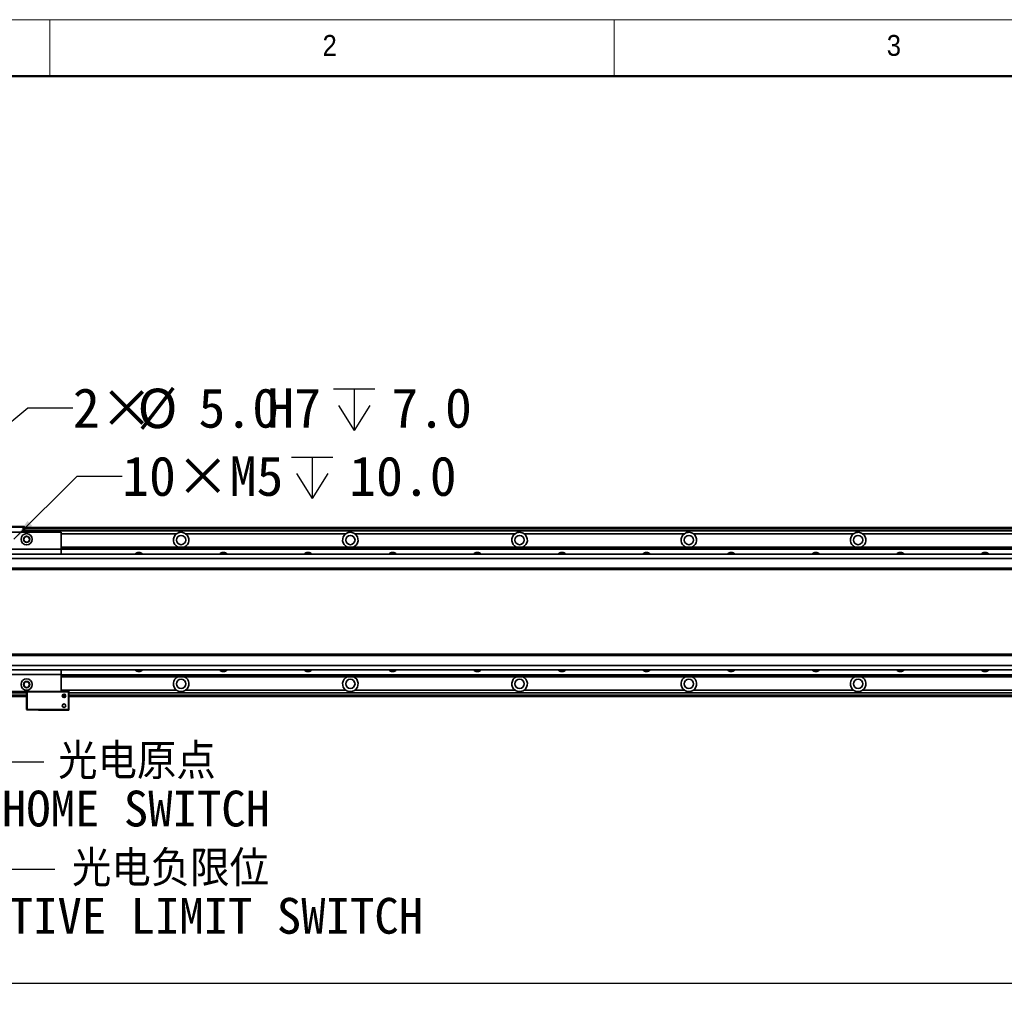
# Model space of a CAD drawing. Header units: millimetres. Extents: x 40 to 3320, y 40 to 2336.
# Tile 4 of 11: x 459 to 1157, y 1645 to 2336. Entities that reach past the tile are written whole.
import ezdxf

# ---------------------------------------------------------------- set-up
doc = ezdxf.new("R2010")
doc.units = ezdxf.units.MM
doc.header["$LTSCALE"] = 8
doc.layers.add('黑色实线', color=7, linetype='Continuous')
doc.styles.add('SLDTEXTSTYLE1', font='Gothic.ttf', dxfattribs={"width": 0.913})
doc.styles.add('SLDTEXTSTYLE8', font='txt')
doc.styles.add('SLDTEXTSTYLE9', font='txt', dxfattribs={"bigfont": 'bigfont'})
doc.dimstyles.new('SLDDIMSTYLE2', dxfattribs={"dimtxt": 0.18, "dimasz": 16, "dimexe": 0, "dimexo": 0.0625, "dimgap": 0, "dimtad": 0, "dimtih": 1, "dimtoh": 1, "dimdec": 0, "dimrnd": 1e-09, "dimzin": 0, "dimdsep": 46, "dimtxsty": 'Standard', "dimsah": 1, "dimcen": 0.09, "dimadec": 0, "dimazin": 0, "dimtfac": 16, "dimtdec": 0, "dimtofl": 0, "dimtmove": 0, "dimatfit": 3, "dimfxl": 0, "dimfrac": 2, "dimtolj": 1, "dimtzin": 0, "dimarcsym": 0})
doc.dimstyles.new('SLDDIMSTYLE3', dxfattribs={"dimtxt": 28, "dimasz": 16, "dimexe": 0, "dimexo": 0.0625, "dimgap": 7, "dimtad": 2, "dimdec": 1, "dimrnd": 1e-09, "dimzin": 4, "dimdsep": 46, "dimtxsty": 'SLDTEXTSTYLE8', "dimsah": 1, "dimcen": 0.09, "dimadec": 0, "dimazin": 1, "dimtfac": 1, "dimtdec": 1, "dimtofl": 0, "dimtmove": 0, "dimatfit": 3, "dimfxl": 0, "dimfrac": 2, "dimtolj": 1, "dimtzin": 12, "dimarcsym": 0})
doc.dimstyles.new('SLDDIMSTYLE4', dxfattribs={"dimtxt": 28, "dimasz": 16, "dimexe": 0, "dimexo": 0.0625, "dimgap": 7, "dimtad": 0, "dimtih": 1, "dimtoh": 1, "dimdec": 1, "dimrnd": 1e-09, "dimzin": 4, "dimdsep": 46, "dimtxsty": 'SLDTEXTSTYLE8', "dimsah": 1, "dimcen": 0, "dimadec": 0, "dimazin": 1, "dimtfac": 1, "dimtdec": 1, "dimtofl": 0, "dimtmove": 0, "dimatfit": 3, "dimfxl": 0, "dimfrac": 2, "dimtolj": 1, "dimtzin": 12, "dimarcsym": 0})
doc.dimstyles.new('SLDDIMSTYLE5', dxfattribs={"dimtxt": 28, "dimasz": 16, "dimexe": 0, "dimexo": 0.0625, "dimgap": 7, "dimtad": 0, "dimtih": 1, "dimtoh": 1, "dimdec": 1, "dimrnd": 1e-09, "dimzin": 12, "dimdsep": 46, "dimtxsty": 'SLDTEXTSTYLE8', "dimsah": 1, "dimcen": 0, "dimadec": 0, "dimazin": 3, "dimtfac": 1, "dimtdec": 1, "dimtofl": 0, "dimtmove": 0, "dimatfit": 3, "dimfxl": 0, "dimfrac": 2, "dimtolj": 1, "dimtzin": 12, "dimarcsym": 0})

# ---------------------------------------------------------------- blocks, each defined once
blk = doc.blocks.new('SW_SYMBOL_HOLE_DEPTH')
at = {"layer": '黑色实线', "color": 0}
for p, q in [((0, 7000), (6400, 7000)), ((3200, 7000), (3200, 600)), ((800, 4440), (3200, 600)), ((5600, 4440), (3200, 600))]:
    blk.add_line(p, q, dxfattribs=at)
blk = doc.blocks.new('_D_18')
at = {"layer": '黑色实线'}
for p, q in [((454.49, 1967.4), (499.24, 2012.15)), ((499.24, 2012.15), (531.24, 2012.15))]:
    blk.add_line(p, q, dxfattribs=at)
blk.add_solid([(454.49, 1967.4), (467.5, 1977.01), (464.11, 1980.41)], dxfattribs=at)
at = {"layer": '黑色实线', "xscale": 0.004592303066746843, "yscale": 0.004592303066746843, "zscale": 0.004592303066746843}
blk.add_blockref('SW_SYMBOL_HOLE_DEPTH', (651.22, 1993.61), dxfattribs=at)
at = {"layer": '黑色实线', "char_height": 28, "attachment_point": 1, "style": 'SLDTEXTSTYLE8'}
for s, insert in [('10×M5', (531.24, 2026.25)), ('10.0', (692.2, 2026.25))]:
    blk.add_mtext(s, dxfattribs=dict(at, insert=insert))
blk = doc.blocks.new('_D_19')
at = {"layer": '黑色实线'}
for p, q in [((352.43, 1967.51), (464.3, 2060.61)), ((464.3, 2060.61), (496.3, 2060.61))]:
    blk.add_line(p, q, dxfattribs=at)
blk.add_solid([(352.43, 1967.51), (366.26, 1975.9), (363.19, 1979.59)], dxfattribs=at)
at = {"layer": '黑色实线', "xscale": 0.004592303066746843, "yscale": 0.004592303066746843, "zscale": 0.004592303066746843}
blk.add_blockref('SW_SYMBOL_HOLE_DEPTH', (681.04, 2041.96), dxfattribs=at)
at = {"layer": '黑色实线', "char_height": 28, "attachment_point": 1, "style": 'SLDTEXTSTYLE8'}
for s, insert in [('2×', (496.3, 2074.6)), ('%%c', (542.11, 2074.33)), ('5.0', (585.37, 2074.6)), ('H7', (634.14, 2074.6)), ('7.0', (722.03, 2074.6))]:
    blk.add_mtext(s, dxfattribs=dict(at, insert=insert))
blk = doc.blocks.new('_D_20')
at = {"layer": '黑色实线'}
for p, q in [((2223.01, 1783.18), (2223.01, 1644.67)), ((363.01, 1779.33), (363.01, 1644.67)), ((363.01, 1652.67), (2223.01, 1652.67))]:
    blk.add_line(p, q, dxfattribs=at)
for points in [[(363.01, 1652.67), (379.01, 1650.27), (379.01, 1655.07)], [(2223.01, 1652.67), (2207.01, 1655.07), (2207.01, 1650.27)]]:
    blk.add_solid(points, dxfattribs=at)
at = {"layer": '黑色实线', "insert": (1232.67, 1689.41), "char_height": 28, "attachment_point": 1, "style": 'SLDTEXTSTYLE8'}
blk.add_mtext('1860.0', dxfattribs=at)
blk = doc.blocks.new('SW_NOTE_7')
at = {"layer": '黑色实线', "color": 0, "char_height": 25.4, "attachment_point": 2}
for s, insert, style in [('光电原点', (66.12, 13.13), 'SLDTEXTSTYLE9'), ('HOME SWITCH', (65.44, -20.45), 'SLDTEXTSTYLE8')]:
    blk.add_mtext(s, dxfattribs=dict(at, insert=insert, style=style))
blk = doc.blocks.new('SW_NOTE_8')
at = {"layer": '黑色实线', "color": 0, "char_height": 25.4, "attachment_point": 2}
for s, insert, style in [('光电负限位', (82.01, 13.17), 'SLDTEXTSTYLE9'), ('NEGATIVE LIMIT SWITCH', (79.65, -20.42), 'SLDTEXTSTYLE8')]:
    blk.add_mtext(s, dxfattribs=dict(at, insert=insert, style=style))

msp = doc.modelspace()

# ---------------------------------------------------------------- linework, layer by layer
at = {"color": 7, "linetype": 'Continuous', "lineweight": 18}
for p, q in [((3320, 2336), (40, 2336)), ((480, 2296), (480, 2336)), ((880, 2336), (880, 2296)), ((80, 2296), (3280, 2296))]:
    msp.add_line(p, q, dxfattribs=at)
at = {"color": 7, "linetype": 'Continuous', "lineweight": 50}
msp.add_line((3280, 2296), (80, 2296), dxfattribs=at)
at = {"color": 7, "linetype": 'Continuous', "lineweight": 35}
for p, q in [((461.01, 1976.11), (439.01, 1976.11)), ((439.13, 1976.41), (460.88, 1976.41)), ((461.01, 1976.11), (460.88, 1976.41)), ((460.88, 1976.41), (461.71, 1976.41)), ((462.01, 1976.11), (461.01, 1976.11)), ((461.01, 1972.41), (461.01, 1976.11)), ((461.71, 1976.41), (462.01, 1976.11)), ((462.01, 1976.11), (462.01, 1972.41)), ((2124.01, 1975.91), (462.01, 1975.91)), ((462.01, 1975.71), (2124.01, 1975.71)), ((488.01, 1972.41), (238.01, 1972.41)), ((462.01, 1975.51), (2124.01, 1975.51)), ((2124.01, 1975.41), (462.01, 1975.41)), ((2124.01, 1973.41), (462.01, 1973.41)), ((488.01, 1972.41), (488.01, 1960.41)), ((689.84, 1971.41), (576.18, 1971.41)), ((809.84, 1971.41), (696.18, 1971.41)), ((929.84, 1971.41), (816.18, 1971.41)), ((1049.84, 1971.41), (936.18, 1971.41)), ((1169.84, 1971.41), (1056.18, 1971.41)), ((488.01, 1961.91), (2098.01, 1961.91)), ((488.01, 1961.61), (2098.01, 1961.61)), ((2368.51, 1956.91), (217.51, 1956.91)), ((488.01, 1960.41), (238.01, 1960.41)), ((488.01, 1960.71), (2098.01, 1960.71)), ((488.01, 1960.42), (2098.01, 1960.42)), ((488.01, 1960.41), (488.01, 1956.91)), ((2368.51, 1953.91), (217.51, 1953.91)), ((2368.51, 1946.91), (217.51, 1946.91)), ((217.51, 1945.91), (2368.51, 1945.91)), ((2368.51, 1885.91), (217.51, 1885.91)), ((2368.51, 1884.91), (217.51, 1884.91)), ((2368.51, 1877.91), (217.51, 1877.91)), ((2368.51, 1874.91), (217.51, 1874.91)), ((488.01, 1871.41), (238.01, 1871.41)), ((488.01, 1874.91), (488.01, 1871.41)), ((488.01, 1871.41), (488.01, 1859.41)), ((488.01, 1871.4), (2098.01, 1871.4)), ((488.01, 1871.11), (2098.01, 1871.11)), ((488.01, 1870.21), (2098.01, 1870.21)), ((488.01, 1869.92), (2098.01, 1869.92)), ((488.01, 1859.41), (238.01, 1859.41)), ((463.51, 1858.42), (373.01, 1858.42)), ((463.81, 1859.41), (463.51, 1859.11)), ((463.51, 1846.71), (463.51, 1859.11)), ((463.81, 1859.11), (463.51, 1859.11)), ((463.81, 1859.11), (463.93, 1859.41)), ((463.81, 1859.11), (463.81, 1846.71)), ((493.21, 1859.11), (463.81, 1859.11)), ((488.01, 1859.71), (493.51, 1859.71)), ((488.01, 1859.41), (493.08, 1859.41)), ((493.21, 1859.11), (493.08, 1859.41)), ((493.08, 1859.41), (493.21, 1859.41)), ((493.51, 1859.11), (493.21, 1859.41)), ((493.21, 1846.71), (493.21, 1859.11)), ((493.51, 1859.11), (493.21, 1859.11)), ((493.51, 1859.11), (493.51, 1859.71)), ((493.51, 1859.11), (493.51, 1846.71)), ((2094.51, 1858.42), (493.51, 1858.42)), ((689.84, 1860.42), (576.18, 1860.42)), ((809.84, 1860.42), (696.18, 1860.42)), ((929.84, 1860.42), (816.18, 1860.42)), ((1049.84, 1860.42), (936.18, 1860.42)), ((1169.84, 1860.42), (1056.18, 1860.42)), ((463.51, 1855.91), (373.01, 1855.91)), ((491.15, 1855.91), (488.86, 1855.91)), ((2094.51, 1855.91), (493.51, 1855.91)), ((463.51, 1846.71), (463.81, 1846.71)), ((463.81, 1846.41), (463.51, 1846.71)), ((463.81, 1846.71), (493.21, 1846.71)), ((463.81, 1846.71), (463.93, 1846.41)), ((463.93, 1846.41), (463.81, 1846.41)), ((493.08, 1846.41), (463.93, 1846.41)), ((472.01, 1846.11), (472.01, 1846.41)), ((472.01, 1846.11), (493.51, 1846.11)), ((493.21, 1846.71), (493.08, 1846.41)), ((493.21, 1846.41), (493.08, 1846.41)), ((493.21, 1846.71), (493.51, 1846.71)), ((493.51, 1846.71), (493.21, 1846.41)), ((493.51, 1846.11), (493.51, 1846.71))]:
    msp.add_line(p, q, dxfattribs=at)
at = {"color": 8, "linetype": 'Continuous', "lineweight": 35}
for p, q in [((2124.01, 1974.91), (462.01, 1974.91)), ((569.84, 1971.41), (488.01, 1971.41)), ((463.51, 1856.91), (373.01, 1856.91)), ((569.84, 1860.42), (488.01, 1860.42)), ((491.15, 1856.91), (488.86, 1856.91)), ((2094.51, 1856.91), (493.51, 1856.91))]:
    msp.add_line(p, q, dxfattribs=at)
at = {"color": 7, "linetype": 'Continuous', "lineweight": 35}
for centre, radius in [((463.51, 1967.42), 4), ((463.51, 1967.42), 2.25), ((463.51, 1967.42), 2), ((573.01, 1966.91), 3.3), ((693.01, 1966.91), 3.3), ((813.01, 1966.91), 3.3), ((933.01, 1966.91), 3.3), ((1053.01, 1966.91), 3.3), ((463.51, 1864.41), 4), ((463.51, 1864.41), 2.25), ((463.51, 1864.41), 2), ((573.01, 1864.91), 3.3), ((693.01, 1864.91), 3.3), ((813.01, 1864.91), 3.3), ((933.01, 1864.91), 3.3), ((1053.01, 1864.91), 3.3), ((490.01, 1856.41), 1.25), ((490.01, 1849.41), 1.25)]:
    msp.add_circle(centre, radius, dxfattribs=at)
for centre, radius, start, end in [((573.01, 1966.91), 5.5, 125.18979, 245.50882), ((573.01, 1966.91), 5.5, 294.49118, 54.81021), ((693.01, 1966.91), 5.5, 125.18979, 245.50882), ((693.01, 1966.91), 5.5, 294.49118, 54.81021), ((813.01, 1966.91), 5.5, 125.18979, 245.50882), ((813.01, 1966.91), 5.5, 294.49118, 54.81021), ((933.01, 1966.91), 5.5, 125.18979, 245.50882), ((933.01, 1966.91), 5.5, 294.49118, 54.81021), ((1053.01, 1966.91), 5.5, 125.18979, 245.50882), ((1053.01, 1966.91), 5.5, 294.49118, 54.81021), ((543.01, 1954.41), 3.75, 41.91572, 138.08428), ((603.01, 1954.41), 3.75, 41.91572, 138.08428), ((663.01, 1954.41), 3.75, 41.91572, 138.08428), ((723.01, 1954.41), 3.75, 41.91572, 138.08428), ((783.01, 1954.41), 3.75, 41.91572, 138.08428), ((843.01, 1954.41), 3.75, 41.91572, 138.08428), ((903.01, 1954.41), 3.75, 41.91572, 138.08428), ((963.01, 1954.41), 3.75, 41.91572, 138.08428), ((1023.01, 1954.41), 3.75, 41.91572, 138.08428), ((1083.01, 1954.41), 3.75, 41.91572, 138.08428), ((1143.01, 1954.41), 3.75, 41.91572, 138.08428), ((543.01, 1877.42), 3.75, 221.91572, 318.08428), ((603.01, 1877.42), 3.75, 221.91572, 318.08428), ((663.01, 1877.42), 3.75, 221.91572, 318.08428), ((723.01, 1877.42), 3.75, 221.91572, 318.08428), ((783.01, 1877.42), 3.75, 221.91572, 318.08428), ((843.01, 1877.42), 3.75, 221.91572, 318.08428), ((903.01, 1877.42), 3.75, 221.91572, 318.08428), ((963.01, 1877.42), 3.75, 221.91572, 318.08428), ((1023.01, 1877.42), 3.75, 221.91572, 318.08428), ((1083.01, 1877.42), 3.75, 221.91572, 318.08428), ((1143.01, 1877.42), 3.75, 221.91572, 318.08428), ((573.01, 1864.91), 5.5, 114.49118, 234.81021), ((573.01, 1864.91), 5.5, 305.18979, 65.50882), ((693.01, 1864.91), 5.5, 114.49118, 234.81021), ((693.01, 1864.91), 5.5, 305.18979, 65.50882), ((813.01, 1864.91), 5.5, 114.49118, 234.81021), ((813.01, 1864.91), 5.5, 305.18979, 65.50882), ((933.01, 1864.91), 5.5, 114.49118, 234.81021), ((933.01, 1864.91), 5.5, 305.18979, 65.50882), ((1053.01, 1864.91), 5.5, 114.49118, 234.81021), ((1053.01, 1864.91), 5.5, 305.18979, 65.50882)]:
    msp.add_arc(centre, radius, start, end, dxfattribs=at)
for points, knots in [([(576.18, 1971.41), (575.72, 1971.68), (574.77, 1972.23), (573.08, 1972.49), (571.34, 1972.28), (570.34, 1971.69), (569.84, 1971.41)], [0, 0, 0, 0, 0.235688, 0.486469, 0.744849, 1, 1, 1, 1]), ([(696.18, 1971.41), (695.72, 1971.68), (694.77, 1972.23), (693.08, 1972.49), (691.34, 1972.28), (690.34, 1971.69), (689.84, 1971.41)], [0, 0, 0, 0, 0.235694, 0.486464, 0.744851, 1, 1, 1, 1]), ([(816.18, 1971.41), (815.72, 1971.68), (814.77, 1972.23), (813.08, 1972.49), (811.34, 1972.28), (810.34, 1971.69), (809.84, 1971.41)], [0, 0, 0, 0, 0.235694, 0.486473, 0.744851, 1, 1, 1, 1]), ([(936.18, 1971.41), (935.72, 1971.68), (934.77, 1972.23), (933.08, 1972.49), (931.34, 1972.28), (930.34, 1971.69), (929.84, 1971.41)], [0, 0, 0, 0, 0.235694, 0.486473, 0.744851, 1, 1, 1, 1]), ([(1056.18, 1971.41), (1055.72, 1971.68), (1054.77, 1972.23), (1053.08, 1972.49), (1051.34, 1972.28), (1050.34, 1971.69), (1049.84, 1971.41)], [0, 0, 0, 0, 0.235694, 0.486464, 0.744851, 1, 1, 1, 1]), ([(569.84, 1860.42), (570.3, 1860.15), (571.25, 1859.59), (572.93, 1859.33), (574.67, 1859.55), (575.68, 1860.13), (576.18, 1860.42)], [0, 0, 0, 0, 0.235688, 0.486469, 0.744849, 1, 1, 1, 1]), ([(689.84, 1860.42), (690.3, 1860.15), (691.25, 1859.59), (692.93, 1859.33), (694.67, 1859.55), (695.68, 1860.13), (696.18, 1860.42)], [0, 0, 0, 0, 0.235694, 0.486473, 0.744851, 1, 1, 1, 1]), ([(809.84, 1860.42), (810.3, 1860.15), (811.25, 1859.59), (812.93, 1859.33), (814.67, 1859.55), (815.68, 1860.13), (816.18, 1860.42)], [0, 0, 0, 0, 0.235694, 0.486473, 0.744851, 1, 1, 1, 1]), ([(929.84, 1860.42), (930.3, 1860.15), (931.25, 1859.59), (932.93, 1859.33), (934.67, 1859.55), (935.68, 1860.13), (936.18, 1860.42)], [0, 0, 0, 0, 0.235694, 0.486473, 0.744851, 1, 1, 1, 1]), ([(1049.84, 1860.42), (1050.3, 1860.15), (1051.25, 1859.59), (1052.93, 1859.33), (1054.67, 1859.55), (1055.68, 1860.13), (1056.18, 1860.42)], [0, 0, 0, 0, 0.235694, 0.486464, 0.744851, 1, 1, 1, 1])]:
    msp.add_open_spline(points, degree=3, knots=knots, dxfattribs=at)

# ---------------------------------------------------------------- block references
at = {"layer": '黑色实线', "color": 7}
for name, p in [('SW_NOTE_7', (475.59, 1809.58)), ('SW_NOTE_8', (483.48, 1733.48))]:
    msp.add_blockref(name, p, dxfattribs=at)

# ---------------------------------------------------------------- texts
at = {"color": 7, "linetype": 'Continuous', "lineweight": 0, "char_height": 14.82, "attachment_point": 1, "style": 'SLDTEXTSTYLE1'}
for s, insert in [('2', (673.33, 2325.17)), ('3', (1073.33, 2325.17))]:
    msp.add_mtext(s, dxfattribs=dict(at, insert=insert))

# ---------------------------------------------------------------- dimensions: what is measured, and where the dimension line sits
at = {"layer": '黑色实线'}
dim = msp.add_diameter_dim_2p(p1=(348.59, 1964.31), p2=(352.43, 1967.51), text='2×<>H7{\\fGDT;x}7.0', dimstyle='SLDDIMSTYLE4', dxfattribs=at)
dim.commit()
dim.dimension.update_dxf_attribs({"geometry": '_D_19', "text_midpoint": (633.55, 2060.61), "dimtype": 163})
dim = msp.add_diameter_dim_2p(p1=(451.52, 1964.43), p2=(454.49, 1967.4), text='10×M5{\\fGDT;x}10.0', dimstyle='SLDDIMSTYLE5', override={"dimpost": '<>'}, dxfattribs=at)
dim.commit()
dim.dimension.update_dxf_attribs({"geometry": '_D_18', "text_midpoint": (646.22, 2012.15), "dimtype": 163})
dim = msp.add_linear_dim(base=(2223.01, 1652.67), p1=(363.01, 1789.49), p2=(2223.01, 1793.34), dimstyle='SLDDIMSTYLE3', dxfattribs=at)
dim.commit()
dim.dimension.update_dxf_attribs({"geometry": '_D_20', "text_midpoint": (1287.38, 1652.67), "dimtype": 160})

# ---------------------------------------------------------------- leaders
at = {"layer": '黑色实线', "color": 7}
for points in [[(356.01, 1842.41), (432.68, 1733.48), (483.48, 1733.48)], [(376.96, 1841.06), (424.79, 1809.58), (475.59, 1809.58)]]:
    msp.add_leader(points, dimstyle='SLDDIMSTYLE2', dxfattribs=at)

doc.saveas('drawing.dxf')
